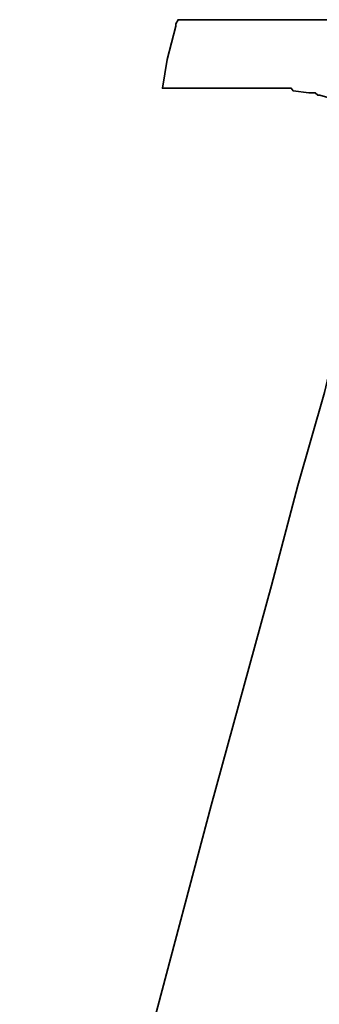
# Model space of a CAD drawing. Header units: millimetres. Extents: x -115 to 753, y -125 to 121.
# Tile 80 of 96: x 479.688 to 480.249, y 5.518 to 7.358. Entities that reach past the tile are written whole.
import ezdxf

# ---------------------------------------------------------------- set-up
doc = ezdxf.new("R2010")
doc.units = ezdxf.units.MM
doc.layers.add('DIM', color=4, linetype='Continuous')
doc.layers.add('layer 1', color=7, linetype='Continuous')

# ---------------------------------------------------------------- blocks, each defined once
blk = doc.blocks.new('TBI MOTION logo(完整正式版)')
at = {"layer": 'layer 1', "color": 22, "lineweight": 35}
blk.add_open_spline([(-40.59125, -7.943749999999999), (-40.59125, -7.943749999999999), (-40.97375, -7.943749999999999), (-40.97375, -7.943749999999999), (-40.97375, -7.943749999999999), (-40.97375, -7.943749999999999), (-41.38125, -7.943749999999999), (-41.38125, -7.943749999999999), (-41.38125, -7.943749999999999), (-41.38125, -7.943749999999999), (-41.54874999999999, -7.943749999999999), (-41.54874999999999, -7.943749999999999), (-41.54874999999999, -7.943749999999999), (-41.54874999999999, -7.943749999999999), (-41.59875, -7.943749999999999), (-41.59875, -7.943749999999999), (-41.59875, -7.943749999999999), (-41.59875, -7.943749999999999), (-41.88374999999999, -7.943749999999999), (-41.88374999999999, -7.943749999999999), (-41.88374999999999, -7.943749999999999), (-41.88374999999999, -7.943749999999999), (-41.90875, -7.91875), (-41.90875, -7.91875), (-41.90875, -7.91875), (-41.90875, -7.91875), (-42.19875, -7.871249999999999), (-42.19875, -7.871249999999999), (-42.19875, -7.871249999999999), (-42.19875, -7.871249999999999), (-42.43875, -7.82375), (-42.43875, -7.82375), (-42.43875, -7.82375), (-42.43875, -7.82375), (-42.45875, -7.82375), (-42.45875, -7.82375), (-42.45875, -7.82375), (-42.45875, -7.82375), (-42.48624999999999, -7.82375), (-42.48624999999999, -7.82375), (-42.48624999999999, -7.82375), (-42.48624999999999, -7.82375), (-42.67625, -7.723749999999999), (-42.67625, -7.723749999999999), (-42.67625, -7.723749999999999), (-42.67625, -7.723749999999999), (-42.70125, -7.70375), (-42.70125, -7.70375), (-42.70125, -7.70375), (-42.70125, -7.70375), (-42.72375, -7.678749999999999), (-42.72375, -7.678749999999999), (-42.72375, -7.678749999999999), (-42.72375, -7.678749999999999), (-42.86875, -7.488749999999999), (-42.86875, -7.488749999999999), (-42.86875, -7.488749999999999), (-42.86875, -7.488749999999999), (-42.89374999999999, -7.438749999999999), (-42.89374999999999, -7.438749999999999), (-42.89374999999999, -7.438749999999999), (-42.89374999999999, -7.438749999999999), (-42.91875, -7.388749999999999), (-42.91875, -7.388749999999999), (-42.91875, -7.388749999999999), (-42.91875, -7.388749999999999), (-42.93874999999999, -7.12875), (-42.93874999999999, -7.12875), (-42.93874999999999, -7.12875), (-42.93874999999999, -7.12875), (-42.96375, -7.103749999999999), (-42.96375, -7.103749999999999), (-42.96375, -7.103749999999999), (-42.96375, -7.103749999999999), (-42.96375, -7.053749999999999), (-42.96375, -7.053749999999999), (-42.96375, -7.053749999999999), (-42.96375, -7.053749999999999), (-42.96375, -7.00875), (-42.96375, -7.00875), (-42.96375, -7.00875), (-42.96375, -7.00875), (-42.91875, -6.69625), (-42.91875, -6.69625), (-42.91875, -6.69625), (-42.91875, -6.69625), (-42.91875, -6.62375), (-42.91875, -6.62375), (-42.91875, -6.62375), (-42.91875, -6.62375), (-42.91875, -6.59625), (-42.91875, -6.59625), (-42.91875, -6.59625), (-42.91875, -6.59625), (-42.91875, -6.57375), (-42.91875, -6.57375), (-42.91875, -6.57375), (-42.91875, -6.57375), (-42.91875, -6.528749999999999), (-42.91875, -6.528749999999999), (-42.91875, -6.528749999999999), (-42.91875, -6.528749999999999), (-42.89374999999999, -6.50375), (-42.89374999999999, -6.50375), (-42.89374999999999, -6.50375), (-42.89374999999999, -6.50375), (-42.84374999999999, -6.38375), (-42.84374999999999, -6.38375), (-42.84374999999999, -6.38375), (-42.84374999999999, -6.38375), (-42.84374999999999, -6.358749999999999), (-42.84374999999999, -6.358749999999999), (-42.84374999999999, -6.358749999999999), (-42.84374999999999, -6.358749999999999), (-42.74625, -6.143749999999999), (-42.74625, -6.143749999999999), (-42.74625, -6.143749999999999), (-42.74625, -6.143749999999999), (-42.70125, -5.853749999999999), (-42.70125, -5.853749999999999), (-42.70125, -5.853749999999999), (-42.70125, -5.853749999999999), (-42.60374999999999, -5.47125), (-42.60374999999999, -5.47125), (-42.60374999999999, -5.47125), (-42.60374999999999, -5.47125), (-42.60374999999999, -5.44875), (-42.60374999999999, -5.44875), (-42.60374999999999, -5.44875), (-42.60374999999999, -5.44875), (-42.38875, -4.678749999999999), (-42.38875, -4.678749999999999), (-42.38875, -4.678749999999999), (-42.38875, -4.678749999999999), (-42.36375, -4.653749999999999), (-42.36375, -4.653749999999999), (-42.36375, -4.653749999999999), (-42.36375, -4.653749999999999), (-42.12375, -3.69625), (-42.12375, -3.69625), (-42.12375, -3.69625), (-42.12375, -3.69625), (-42.12375, -3.67374), (-42.12375, -3.67374), (-42.12375, -3.67374), (-42.12375, -3.67374), (-41.78875, -2.593739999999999), (-41.78875, -2.593739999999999), (-41.78875, -2.593739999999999), (-41.78875, -2.593739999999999), (-41.18875, -0.19375), (-41.18875, -0.19375), (-41.18875, -0.19375), (-41.18875, -0.19375), (-40.54375, 2.20624), (-40.54375, 2.20624), (-40.54375, 2.20624), (-40.54375, 2.20624), (-40.25374999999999, 3.308749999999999), (-40.25374999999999, 3.308749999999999), (-40.25374999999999, 3.308749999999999), (-40.25374999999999, 3.308749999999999), (-39.98875, 4.27125), (-39.98875, 4.27125), (-39.98875, 4.27125), (-39.98875, 4.27125), (-39.77375, 5.131249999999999), (-39.77375, 5.131249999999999), (-39.77375, 5.131249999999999), (-39.77375, 5.131249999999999), (-39.67875, 5.47125), (-39.67875, 5.47125), (-39.67875, 5.47125), (-39.67875, 5.47125), (-39.60375, 5.756249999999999), (-39.60375, 5.756249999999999), (-39.60375, 5.756249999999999), (-39.60375, 5.756249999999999), (-39.60375, 5.78125), (-39.60375, 5.78125), (-39.60375, 5.78125), (-39.60375, 5.78125), (-39.50875, 5.97125), (-39.50875, 5.97125), (-39.50875, 5.97125), (-39.50875, 5.97125), (-39.50875, 6.138749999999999), (-39.50875, 6.138749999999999), (-39.50875, 6.138749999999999), (-39.50875, 6.138749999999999), (-39.48625, 6.166249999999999), (-39.48625, 6.166249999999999), (-39.48625, 6.166249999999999), (-39.48625, 6.166249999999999), (-39.46125, 6.286249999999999), (-39.46125, 6.286249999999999), (-39.46125, 6.286249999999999), (-39.46125, 6.286249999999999), (-39.46125, 6.426249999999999), (-39.46125, 6.426249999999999), (-39.46125, 6.426249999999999), (-39.46125, 6.426249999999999), (-39.41375, 6.426249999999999), (-39.41375, 6.426249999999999), (-39.41375, 6.426249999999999), (-39.41375, 6.426249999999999), (-39.29375, 6.69125), (-39.29375, 6.69125), (-39.29375, 6.69125), (-39.29375, 6.69125), (-39.26875, 6.741249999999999), (-39.26875, 6.741249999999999), (-39.26875, 6.741249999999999), (-39.26875, 6.741249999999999), (-39.24375, 6.76625), (-39.24375, 6.76625), (-39.24375, 6.76625), (-39.24375, 6.76625), (-38.98375, 7.006239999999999), (-38.98375, 7.006239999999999), (-38.98375, 7.006239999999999), (-38.98375, 7.006239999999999), (-38.95625, 7.026239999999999), (-38.95625, 7.026239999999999), (-38.95625, 7.026239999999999), (-38.95625, 7.026239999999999), (-38.78875, 7.126239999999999), (-38.78875, 7.126239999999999), (-38.78875, 7.126239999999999), (-38.78875, 7.126239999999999), (-38.76375, 7.126239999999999), (-38.76375, 7.126239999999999), (-38.76375, 7.126239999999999), (-38.76375, 7.126239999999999), (-38.74375, 7.126239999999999), (-38.74375, 7.126239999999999), (-38.74375, 7.126239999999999), (-38.74375, 7.126239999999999), (-38.52875, 7.171249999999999), (-38.52875, 7.171249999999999), (-38.52875, 7.171249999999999), (-38.52875, 7.171249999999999), (-38.52875, 7.196239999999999), (-38.52875, 7.196239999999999), (-38.52875, 7.196239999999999), (-38.52875, 7.196239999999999), (-38.50375, 7.196239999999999), (-38.50375, 7.196239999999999), (-38.50375, 7.196239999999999), (-38.50375, 7.196239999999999), (-38.26125, 7.21875), (-38.26125, 7.21875), (-38.26125, 7.21875), (-38.26125, 7.21875), (-38.23875000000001, 7.246239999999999), (-38.23875000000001, 7.246239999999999), (-38.23875000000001, 7.246239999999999), (-38.23875000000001, 7.246239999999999), (-38.21625, 7.246239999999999), (-38.21625, 7.246239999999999), (-38.21625, 7.246239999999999), (-38.21625, 7.246239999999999), (-38.18875, 7.246239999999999), (-38.18875, 7.246239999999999), (-38.18875, 7.246239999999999), (-38.18875, 7.246239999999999), (-37.90375, 7.246239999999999), (-37.90375, 7.246239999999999), (-37.90375, 7.246239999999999), (-37.90375, 7.246239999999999), (-37.85375, 7.246239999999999), (-37.85375, 7.246239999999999), (-37.85375, 7.246239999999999), (-37.85375, 7.246239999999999), (-37.75875, 7.246239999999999), (-37.75875, 7.246239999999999), (-37.75875, 7.246239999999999), (-37.75875, 7.246239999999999), (-37.42375, 7.246239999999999), (-37.42375, 7.246239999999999), (-37.42375, 7.246239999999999), (-37.42375, 7.246239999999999), (-37.08875, 7.246239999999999), (-37.08875, 7.246239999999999), (-37.08875, 7.246239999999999), (-37.08875, 7.246239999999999), (-37.06375, 7.246239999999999), (-37.06375, 7.246239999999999), (-37.06375, 7.246239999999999), (-37.06375, 7.246239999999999), (-37.06375, 7.266239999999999), (-37.06375, 7.266239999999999), (-37.06375, 7.266239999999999), (-37.06375, 7.266239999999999), (-37.03875, 7.291249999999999), (-37.03875, 7.291249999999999), (-37.03875, 7.291249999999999), (-37.03875, 7.291249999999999), (-37.03875, 7.31625), (-37.03875, 7.31625), (-37.03875, 7.31625), (-37.03875, 7.31625), (-36.94125, 7.676249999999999), (-36.94125, 7.676249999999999), (-36.94125, 7.676249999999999), (-36.94125, 7.676249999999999), (-36.86875, 7.98625), (-36.86875, 7.98625), (-36.86875, 7.98625), (-36.86875, 7.98625), (-36.98875000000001, 7.98625), (-36.98875000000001, 7.98625), (-36.98875000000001, 7.98625), (-36.98875000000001, 7.98625), (-37.42375, 7.98625), (-37.42375, 7.98625), (-37.42375, 7.98625), (-37.42375, 7.98625), (-37.94875, 7.98625), (-37.94875, 7.98625), (-37.94875, 7.98625), (-37.94875, 7.98625), (-38.57375, 7.98625), (-38.57375, 7.98625), (-38.57375, 7.98625), (-38.57375, 7.98625), (-39.29375, 7.98625), (-39.29375, 7.98625), (-39.29375, 7.98625), (-39.29375, 7.98625), (-40.82875, 7.98625), (-40.82875, 7.98625), (-40.82875, 7.98625), (-40.82875, 7.98625), (-42.36375, 7.98625), (-42.36375, 7.98625), (-42.36375, 7.98625), (-42.36375, 7.98625), (-43.08375, 7.98625), (-43.08375, 7.98625), (-43.08375, 7.98625), (-43.08375, 7.98625), (-43.70875, 7.98625), (-43.70875, 7.98625), (-43.70875, 7.98625), (-43.70875, 7.98625), (-44.23375, 7.98625), (-44.23375, 7.98625), (-44.23375, 7.98625), (-44.23375, 7.98625), (-44.66875, 7.98625), (-44.66875, 7.98625), (-44.66875, 7.98625), (-44.66875, 7.98625), (-44.88375, 7.98625), (-44.88375, 7.98625), (-44.88375, 7.98625), (-44.88375, 7.98625), (-44.90874999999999, 7.94125), (-44.90874999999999, 7.94125), (-44.90874999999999, 7.94125), (-44.90874999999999, 7.94125), (-44.90874999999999, 7.916249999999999), (-44.90874999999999, 7.916249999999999), (-44.90874999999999, 7.916249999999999), (-44.90874999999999, 7.916249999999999), (-45.00375, 7.55625), (-45.00375, 7.55625), (-45.00375, 7.55625), (-45.00375, 7.55625), (-45.05374999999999, 7.246239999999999), (-45.05374999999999, 7.246239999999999), (-45.05374999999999, 7.246239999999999), (-45.05374999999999, 7.246239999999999), (-44.61875, 7.246239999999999), (-44.61875, 7.246239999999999), (-44.61875, 7.246239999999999), (-44.61875, 7.246239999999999), (-44.11375, 7.246239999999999), (-44.11375, 7.246239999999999), (-44.11375, 7.246239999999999), (-44.11375, 7.246239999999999), (-43.99375, 7.246239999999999), (-43.99375, 7.246239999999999), (-43.99375, 7.246239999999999), (-43.99375, 7.246239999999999), (-43.94625, 7.246239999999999), (-43.94625, 7.246239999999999), (-43.94625, 7.246239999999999), (-43.94625, 7.246239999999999), (-43.92374, 7.246239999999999), (-43.92374, 7.246239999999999), (-43.92374, 7.246239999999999), (-43.92374, 7.246239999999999), (-43.65874999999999, 7.246239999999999), (-43.65874999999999, 7.246239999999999), (-43.65874999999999, 7.246239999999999), (-43.65874999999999, 7.246239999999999), (-43.63875, 7.21875), (-43.63875, 7.21875), (-43.63875, 7.21875), (-43.63875, 7.21875), (-43.46874999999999, 7.196239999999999), (-43.46874999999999, 7.196239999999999), (-43.46874999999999, 7.196239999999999), (-43.46874999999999, 7.196239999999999), (-43.39875, 7.196239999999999), (-43.39875, 7.196239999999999), (-43.39875, 7.196239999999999), (-43.39875, 7.196239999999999), (-43.37125, 7.171249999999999), (-43.37125, 7.171249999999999), (-43.37125, 7.171249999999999), (-43.37125, 7.171249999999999), (-43.34875, 7.171249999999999), (-43.34875, 7.171249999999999), (-43.34875, 7.171249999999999), (-43.34875, 7.171249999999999), (-43.20375, 7.126239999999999), (-43.20375, 7.126239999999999), (-43.20375, 7.126239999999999), (-43.20375, 7.126239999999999), (-43.05875, 7.076239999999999), (-43.05875, 7.076239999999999), (-43.05875, 7.076239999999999), (-43.05875, 7.076239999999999), (-43.01375, 7.076239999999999), (-43.01375, 7.076239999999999), (-43.01375, 7.076239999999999), (-43.01375, 7.076239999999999), (-42.98875, 7.026239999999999), (-42.98875, 7.026239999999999), (-42.98875, 7.026239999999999), (-42.98875, 7.026239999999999), (-42.79874999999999, 6.86125), (-42.79874999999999, 6.86125), (-42.79874999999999, 6.86125), (-42.79874999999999, 6.86125), (-42.77375, 6.81125), (-42.77375, 6.81125), (-42.77375, 6.81125), (-42.77375, 6.81125), (-42.74625, 6.76625), (-42.74625, 6.76625), (-42.74625, 6.76625), (-42.74625, 6.76625), (-42.72375, 6.47625), (-42.72375, 6.47625), (-42.72375, 6.47625), (-42.72375, 6.47625), (-42.70125, 6.45124), (-42.70125, 6.45124), (-42.70125, 6.45124), (-42.70125, 6.45124), (-42.70125, 6.426249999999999), (-42.70125, 6.426249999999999), (-42.70125, 6.426249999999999), (-42.70125, 6.426249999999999), (-42.72375, 6.40625), (-42.72375, 6.40625), (-42.72375, 6.40625), (-42.72375, 6.40625), (-42.74625, 5.97125), (-42.74625, 5.97125), (-42.74625, 5.97125), (-42.74625, 5.97125), (-42.74625, 5.94625), (-42.74625, 5.94625), (-42.74625, 5.94625), (-42.74625, 5.94625), (-42.74625, 5.926249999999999), (-42.74625, 5.926249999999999), (-42.74625, 5.926249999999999), (-42.74625, 5.926249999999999), (-42.77375, 5.876249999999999), (-42.77375, 5.876249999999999), (-42.77375, 5.876249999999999), (-42.77375, 5.876249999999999), (-42.81875, 5.80625), (-42.81875, 5.80625), (-42.81875, 5.80625), (-42.81875, 5.80625), (-42.86875, 5.63625), (-42.86875, 5.63625), (-42.86875, 5.63625), (-42.86875, 5.63625), (-42.91875, 5.39625), (-42.91875, 5.39625), (-42.91875, 5.39625), (-42.91875, 5.39625), (-42.91875, 5.37124), (-42.91875, 5.37124), (-42.91875, 5.37124), (-42.91875, 5.37124), (-43.01375, 5.10874), (-43.01375, 5.10874), (-43.01375, 5.10874), (-43.01375, 5.10874), (-43.10875, 4.771239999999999), (-43.10875, 4.771239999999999), (-43.10875, 4.771239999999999), (-43.10875, 4.771239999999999), (-43.29875, 3.956249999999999), (-43.29875, 3.956249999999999), (-43.29875, 3.956249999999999), (-43.29875, 3.956249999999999), (-43.58875, 2.951249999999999), (-43.58875, 2.951249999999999), (-43.58875, 2.951249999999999), (-43.58875, 2.951249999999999), (-43.87375, 1.87125), (-43.87375, 1.87125), (-43.87375, 1.87125), (-43.87375, 1.87125), (-44.52625, -0.50374), (-44.52625, -0.50374), (-44.52625, -0.50374), (-44.52625, -0.50374), (-45.14874999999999, -2.853749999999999), (-45.14874999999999, -2.853749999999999), (-45.14874999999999, -2.853749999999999), (-45.14874999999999, -2.853749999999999), (-45.43375, -3.95875), (-45.43375, -3.95875), (-45.43375, -3.95875), (-45.43375, -3.95875), (-45.69874999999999, -4.96875), (-45.69874999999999, -4.96875), (-45.69874999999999, -4.96875), (-45.69874999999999, -4.96875), (-45.91375, -5.78375), (-45.91375, -5.78375), (-45.91375, -5.78375), (-45.91375, -5.78375), (-46.01374999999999, -6.11875), (-46.01374999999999, -6.11875), (-46.01374999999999, -6.11875), (-46.01374999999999, -6.11875), (-46.01374999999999, -6.143749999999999), (-46.01374999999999, -6.143749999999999), (-46.01374999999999, -6.143749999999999), (-46.01374999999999, -6.143749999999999), (-46.10875, -6.40875), (-46.10875, -6.40875), (-46.10875, -6.40875), (-46.10875, -6.40875), (-46.15375, -6.648749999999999), (-46.15375, -6.648749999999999), (-46.15375, -6.648749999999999), (-46.15375, -6.648749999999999), (-46.20375, -6.83875), (-46.20375, -6.83875), (-46.20375, -6.83875), (-46.20375, -6.83875), (-46.22874999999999, -6.933749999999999), (-46.22874999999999, -6.933749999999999), (-46.22874999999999, -6.933749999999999), (-46.22874999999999, -6.933749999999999), (-46.22874999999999, -7.07875), (-46.22874999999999, -7.07875), (-46.22874999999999, -7.07875), (-46.22874999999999, -7.07875), (-46.27374999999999, -7.07875), (-46.27374999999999, -7.07875), (-46.27374999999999, -7.07875), (-46.27374999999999, -7.07875), (-46.39375, -7.34375), (-46.39375, -7.34375), (-46.39375, -7.34375), (-46.39375, -7.34375), (-46.39375, -7.36875), (-46.39375, -7.36875), (-46.39375, -7.36875), (-46.39375, -7.36875), (-46.42125, -7.388749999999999), (-46.42125, -7.388749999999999), (-46.42125, -7.388749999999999), (-46.42125, -7.388749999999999), (-46.68375, -7.678749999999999), (-46.68375, -7.678749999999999), (-46.68375, -7.678749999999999), (-46.68375, -7.678749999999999), (-46.70875, -7.70375), (-46.70875, -7.70375), (-46.70875, -7.70375), (-46.70875, -7.70375), (-46.75374999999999, -7.723749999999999), (-46.75374999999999, -7.723749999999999), (-46.75374999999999, -7.723749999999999), (-46.75374999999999, -7.723749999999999), (-47.08874999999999, -7.871249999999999), (-47.08874999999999, -7.871249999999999), (-47.08874999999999, -7.871249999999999), (-47.08874999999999, -7.871249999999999), (-47.11625, -7.871249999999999), (-47.11625, -7.871249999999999), (-47.11625, -7.871249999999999), (-47.11625, -7.871249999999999), (-47.13875, -7.893749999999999), (-47.13875, -7.893749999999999), (-47.13875, -7.893749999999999), (-47.13875, -7.893749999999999), (-47.56874999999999, -7.91875), (-47.56874999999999, -7.91875), (-47.56874999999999, -7.91875), (-47.56874999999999, -7.91875), (-47.59624999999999, -7.943749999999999), (-47.59624999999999, -7.943749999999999), (-47.59624999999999, -7.943749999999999), (-47.59624999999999, -7.943749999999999), (-47.64375, -7.943749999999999), (-47.64375, -7.943749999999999), (-47.64375, -7.943749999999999), (-47.64375, -7.943749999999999), (-47.73625, -7.943749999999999), (-47.73625, -7.943749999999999), (-47.73625, -7.943749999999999), (-47.73625, -7.943749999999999), (-48.07375, -7.943749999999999), (-48.07375, -7.943749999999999), (-48.07375, -7.943749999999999), (-48.07375, -7.943749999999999), (-48.36125, -7.943749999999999), (-48.36125, -7.943749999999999), (-48.36125, -7.943749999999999), (-48.36125, -7.943749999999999), (-48.36125, -7.966249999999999), (-48.36125, -7.966249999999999), (-48.36125, -7.966249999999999), (-48.36125, -7.966249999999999), (-48.36125, -7.991249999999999), (-48.36125, -7.991249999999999), (-48.36125, -7.991249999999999), (-48.36125, -7.991249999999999), (-48.38875, -8.013749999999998), (-48.38875, -8.013749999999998), (-48.38875, -8.013749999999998), (-48.38875, -8.013749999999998), (-48.50875, -8.34875), (-48.50875, -8.34875), (-48.50875, -8.34875), (-48.50875, -8.34875), (-48.55375, -8.68625), (-48.55375, -8.68625), (-48.55375, -8.68625), (-48.55375, -8.68625), (-48.45875, -8.68625), (-48.45875, -8.68625), (-48.45875, -8.68625), (-48.45875, -8.68625), (-48.07375, -8.68625), (-48.07375, -8.68625), (-48.07375, -8.68625), (-48.07375, -8.68625), (-47.52374999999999, -8.68625), (-47.52374999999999, -8.68625), (-47.52374999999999, -8.68625), (-47.52374999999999, -8.68625), (-46.92375, -8.68625), (-46.92375, -8.68625), (-46.92375, -8.68625), (-46.92375, -8.68625), (-46.25375, -8.68625), (-46.25375, -8.68625), (-46.25375, -8.68625), (-46.25375, -8.68625), (-46.20375, -8.68625), (-46.20375, -8.68625), (-46.20375, -8.68625), (-46.20375, -8.68625), (-44.71375, -8.68625), (-44.71375, -8.68625), (-44.71375, -8.68625), (-44.71375, -8.68625), (-43.22874999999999, -8.68625), (-43.22874999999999, -8.68625), (-43.22874999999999, -8.68625), (-43.22874999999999, -8.68625), (-42.55875, -8.68625), (-42.55875, -8.68625), (-42.55875, -8.68625), (-42.55875, -8.68625), (-42.50874999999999, -8.68625), (-42.50874999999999, -8.68625), (-42.50874999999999, -8.68625), (-42.50874999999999, -8.68625), (-41.93375, -8.68625), (-41.93375, -8.68625), (-41.93375, -8.68625), (-41.93375, -8.68625), (-41.38125, -8.68625), (-41.38125, -8.68625), (-41.38125, -8.68625), (-41.38125, -8.68625), (-40.97375, -8.68625), (-40.97375, -8.68625), (-40.97375, -8.68625), (-40.97375, -8.68625), (-40.78125, -8.68625), (-40.78125, -8.68625), (-40.78125, -8.68625), (-40.78125, -8.68625), (-40.78125, -8.638749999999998), (-40.78125, -8.638749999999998), (-40.78125, -8.638749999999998), (-40.78125, -8.638749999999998), (-40.75874999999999, -8.638749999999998), (-40.75874999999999, -8.638749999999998), (-40.75874999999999, -8.638749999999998), (-40.75874999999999, -8.638749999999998), (-40.66374999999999, -8.27875), (-40.66374999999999, -8.27875), (-40.66374999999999, -8.27875), (-40.66374999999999, -8.27875), (-40.59125, -7.943749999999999), (-40.59125, -7.943749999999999)], degree=3, knots=[0, 0, 0, 0, 0.0055865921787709, 0.0055865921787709, 0.0055865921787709, 0.0055865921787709, 0.0111731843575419, 0.0111731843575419, 0.0111731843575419, 0.0111731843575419, 0.0167597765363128, 0.0167597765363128, 0.0167597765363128, 0.0167597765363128, 0.0223463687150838, 0.0223463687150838, 0.0223463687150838, 0.0223463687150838, 0.0279329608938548, 0.0279329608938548, 0.0279329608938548, 0.0279329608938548, 0.0335195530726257, 0.0335195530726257, 0.0335195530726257, 0.0335195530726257, 0.0391061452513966, 0.0391061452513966, 0.0391061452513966, 0.0391061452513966, 0.0446927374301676, 0.0446927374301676, 0.0446927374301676, 0.0446927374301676, 0.0502793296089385, 0.0502793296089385, 0.0502793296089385, 0.0502793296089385, 0.0558659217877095, 0.0558659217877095, 0.0558659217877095, 0.0558659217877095, 0.0614525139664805, 0.0614525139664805, 0.0614525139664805, 0.0614525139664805, 0.0670391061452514, 0.0670391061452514, 0.0670391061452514, 0.0670391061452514, 0.0726256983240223, 0.0726256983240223, 0.0726256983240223, 0.0726256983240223, 0.0782122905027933, 0.0782122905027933, 0.0782122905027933, 0.0782122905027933, 0.0837988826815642, 0.0837988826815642, 0.0837988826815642, 0.0837988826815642, 0.0893854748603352, 0.0893854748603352, 0.0893854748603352, 0.0893854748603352, 0.0949720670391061, 0.0949720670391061, 0.0949720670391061, 0.0949720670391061, 0.1005586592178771, 0.1005586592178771, 0.1005586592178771, 0.1005586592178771, 0.106145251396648, 0.106145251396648, 0.106145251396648, 0.106145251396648, 0.1117318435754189, 0.1117318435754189, 0.1117318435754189, 0.1117318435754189, 0.1173184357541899, 0.1173184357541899, 0.1173184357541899, 0.1173184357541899, 0.1229050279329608, 0.1229050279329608, 0.1229050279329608, 0.1229050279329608, 0.1284916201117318, 0.1284916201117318, 0.1284916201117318, 0.1284916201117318, 0.1340782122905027, 0.1340782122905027, 0.1340782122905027, 0.1340782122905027, 0.1396648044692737, 0.1396648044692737, 0.1396648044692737, 0.1396648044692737, 0.1452513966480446, 0.1452513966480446, 0.1452513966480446, 0.1452513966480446, 0.1508379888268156, 0.1508379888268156, 0.1508379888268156, 0.1508379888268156, 0.1564245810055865, 0.1564245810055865, 0.1564245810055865, 0.1564245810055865, 0.1620111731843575, 0.1620111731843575, 0.1620111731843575, 0.1620111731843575, 0.1675977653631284, 0.1675977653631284, 0.1675977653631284, 0.1675977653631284, 0.1731843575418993, 0.1731843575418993, 0.1731843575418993, 0.1731843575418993, 0.1787709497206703, 0.1787709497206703, 0.1787709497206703, 0.1787709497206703, 0.1843575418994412, 0.1843575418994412, 0.1843575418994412, 0.1843575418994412, 0.1899441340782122, 0.1899441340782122, 0.1899441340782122, 0.1899441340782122, 0.1955307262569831, 0.1955307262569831, 0.1955307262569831, 0.1955307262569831, 0.2011173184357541, 0.2011173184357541, 0.2011173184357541, 0.2011173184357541, 0.206703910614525, 0.206703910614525, 0.206703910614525, 0.206703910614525, 0.2122905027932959, 0.2122905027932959, 0.2122905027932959, 0.2122905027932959, 0.2178770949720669, 0.2178770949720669, 0.2178770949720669, 0.2178770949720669, 0.2234636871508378, 0.2234636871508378, 0.2234636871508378, 0.2234636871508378, 0.2290502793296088, 0.2290502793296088, 0.2290502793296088, 0.2290502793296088, 0.2346368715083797, 0.2346368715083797, 0.2346368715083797, 0.2346368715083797, 0.2402234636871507, 0.2402234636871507, 0.2402234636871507, 0.2402234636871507, 0.2458100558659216, 0.2458100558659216, 0.2458100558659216, 0.2458100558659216, 0.2513966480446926, 0.2513966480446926, 0.2513966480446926, 0.2513966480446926, 0.2569832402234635, 0.2569832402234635, 0.2569832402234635, 0.2569832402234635, 0.2625698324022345, 0.2625698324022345, 0.2625698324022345, 0.2625698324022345, 0.2681564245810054, 0.2681564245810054, 0.2681564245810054, 0.2681564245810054, 0.2737430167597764, 0.2737430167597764, 0.2737430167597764, 0.2737430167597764, 0.2793296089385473, 0.2793296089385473, 0.2793296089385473, 0.2793296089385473, 0.2849162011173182, 0.2849162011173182, 0.2849162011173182, 0.2849162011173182, 0.2905027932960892, 0.2905027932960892, 0.2905027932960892, 0.2905027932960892, 0.2960893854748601, 0.2960893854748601, 0.2960893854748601, 0.2960893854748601, 0.3016759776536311, 0.3016759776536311, 0.3016759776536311, 0.3016759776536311, 0.3072625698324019, 0.3072625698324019, 0.3072625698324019, 0.3072625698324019, 0.312849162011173, 0.312849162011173, 0.312849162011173, 0.312849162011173, 0.3184357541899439, 0.3184357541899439, 0.3184357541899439, 0.3184357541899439, 0.3240223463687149, 0.3240223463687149, 0.3240223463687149, 0.3240223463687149, 0.3296089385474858, 0.3296089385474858, 0.3296089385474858, 0.3296089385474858, 0.3351955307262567, 0.3351955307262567, 0.3351955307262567, 0.3351955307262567, 0.3407821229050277, 0.3407821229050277, 0.3407821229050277, 0.3407821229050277, 0.3463687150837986, 0.3463687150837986, 0.3463687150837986, 0.3463687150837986, 0.3519553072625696, 0.3519553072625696, 0.3519553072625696, 0.3519553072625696, 0.3575418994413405, 0.3575418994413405, 0.3575418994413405, 0.3575418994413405, 0.3631284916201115, 0.3631284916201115, 0.3631284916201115, 0.3631284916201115, 0.3687150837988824, 0.3687150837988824, 0.3687150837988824, 0.3687150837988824, 0.3743016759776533, 0.3743016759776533, 0.3743016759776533, 0.3743016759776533, 0.3798882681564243, 0.3798882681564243, 0.3798882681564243, 0.3798882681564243, 0.3854748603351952, 0.3854748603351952, 0.3854748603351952, 0.3854748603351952, 0.3910614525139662, 0.3910614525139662, 0.3910614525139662, 0.3910614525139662, 0.3966480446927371, 0.3966480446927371, 0.3966480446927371, 0.3966480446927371, 0.4022346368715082, 0.4022346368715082, 0.4022346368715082, 0.4022346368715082, 0.407821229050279, 0.407821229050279, 0.407821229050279, 0.407821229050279, 0.4134078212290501, 0.4134078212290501, 0.4134078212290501, 0.4134078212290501, 0.4189944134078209, 0.4189944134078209, 0.4189944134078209, 0.4189944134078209, 0.4245810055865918, 0.4245810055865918, 0.4245810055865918, 0.4245810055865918, 0.4301675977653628, 0.4301675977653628, 0.4301675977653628, 0.4301675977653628, 0.4357541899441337, 0.4357541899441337, 0.4357541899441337, 0.4357541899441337, 0.4413407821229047, 0.4413407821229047, 0.4413407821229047, 0.4413407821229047, 0.4469273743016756, 0.4469273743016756, 0.4469273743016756, 0.4469273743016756, 0.4525139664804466, 0.4525139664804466, 0.4525139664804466, 0.4525139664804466, 0.4581005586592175, 0.4581005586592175, 0.4581005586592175, 0.4581005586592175, 0.4636871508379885, 0.4636871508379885, 0.4636871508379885, 0.4636871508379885, 0.4692737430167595, 0.4692737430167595, 0.4692737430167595, 0.4692737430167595, 0.4748603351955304, 0.4748603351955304, 0.4748603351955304, 0.4748603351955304, 0.4804469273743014, 0.4804469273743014, 0.4804469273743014, 0.4804469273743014, 0.4860335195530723, 0.4860335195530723, 0.4860335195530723, 0.4860335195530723, 0.4916201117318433, 0.4916201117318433, 0.4916201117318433, 0.4916201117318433, 0.4972067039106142, 0.4972067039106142, 0.4972067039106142, 0.4972067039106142, 0.5027932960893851, 0.5027932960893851, 0.5027932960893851, 0.5027932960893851, 0.508379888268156, 0.508379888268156, 0.508379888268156, 0.508379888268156, 0.513966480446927, 0.513966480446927, 0.513966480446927, 0.513966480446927, 0.519553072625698, 0.519553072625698, 0.519553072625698, 0.519553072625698, 0.525139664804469, 0.525139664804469, 0.525139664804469, 0.525139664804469, 0.53072625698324, 0.53072625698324, 0.53072625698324, 0.53072625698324, 0.536312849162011, 0.536312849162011, 0.536312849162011, 0.536312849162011, 0.541899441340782, 0.541899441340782, 0.541899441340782, 0.541899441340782, 0.547486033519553, 0.547486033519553, 0.547486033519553, 0.547486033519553, 0.553072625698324, 0.553072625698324, 0.553072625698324, 0.553072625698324, 0.558659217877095, 0.558659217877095, 0.558659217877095, 0.558659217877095, 0.564245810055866, 0.564245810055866, 0.564245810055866, 0.564245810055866, 0.569832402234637, 0.569832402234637, 0.569832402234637, 0.569832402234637, 0.575418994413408, 0.575418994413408, 0.575418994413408, 0.575418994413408, 0.581005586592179, 0.581005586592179, 0.581005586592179, 0.581005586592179, 0.58659217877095, 0.58659217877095, 0.58659217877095, 0.58659217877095, 0.592178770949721, 0.592178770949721, 0.592178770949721, 0.592178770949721, 0.5977653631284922, 0.5977653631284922, 0.5977653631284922, 0.5977653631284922, 0.603351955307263, 0.603351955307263, 0.603351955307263, 0.603351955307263, 0.608938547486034, 0.608938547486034, 0.608938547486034, 0.608938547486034, 0.6145251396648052, 0.6145251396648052, 0.6145251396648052, 0.6145251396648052, 0.6201117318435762, 0.6201117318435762, 0.6201117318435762, 0.6201117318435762, 0.6256983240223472, 0.6256983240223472, 0.6256983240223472, 0.6256983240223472, 0.631284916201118, 0.631284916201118, 0.631284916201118, 0.631284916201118, 0.6368715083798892, 0.6368715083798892, 0.6368715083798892, 0.6368715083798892, 0.6424581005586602, 0.6424581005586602, 0.6424581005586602, 0.6424581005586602, 0.6480446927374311, 0.6480446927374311, 0.6480446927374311, 0.6480446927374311, 0.6536312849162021, 0.6536312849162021, 0.6536312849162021, 0.6536312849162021, 0.6592178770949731, 0.6592178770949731, 0.6592178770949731, 0.6592178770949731, 0.6648044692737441, 0.6648044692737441, 0.6648044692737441, 0.6648044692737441, 0.6703910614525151, 0.6703910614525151, 0.6703910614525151, 0.6703910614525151, 0.6759776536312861, 0.6759776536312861, 0.6759776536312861, 0.6759776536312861, 0.6815642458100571, 0.6815642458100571, 0.6815642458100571, 0.6815642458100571, 0.687150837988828, 0.687150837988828, 0.687150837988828, 0.687150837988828, 0.6927374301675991, 0.6927374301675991, 0.6927374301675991, 0.6927374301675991, 0.69832402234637, 0.69832402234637, 0.69832402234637, 0.69832402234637, 0.703910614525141, 0.703910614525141, 0.703910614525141, 0.703910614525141, 0.7094972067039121, 0.7094972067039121, 0.7094972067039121, 0.7094972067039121, 0.715083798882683, 0.715083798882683, 0.715083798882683, 0.715083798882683, 0.7206703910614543, 0.7206703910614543, 0.7206703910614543, 0.7206703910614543, 0.7262569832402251, 0.7262569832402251, 0.7262569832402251, 0.7262569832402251, 0.731843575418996, 0.731843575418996, 0.731843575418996, 0.731843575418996, 0.7374301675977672, 0.7374301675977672, 0.7374301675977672, 0.7374301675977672, 0.7430167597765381, 0.7430167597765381, 0.7430167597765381, 0.7430167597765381, 0.7486033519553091, 0.7486033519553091, 0.7486033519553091, 0.7486033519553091, 0.75418994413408, 0.75418994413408, 0.75418994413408, 0.75418994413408, 0.7597765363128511, 0.7597765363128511, 0.7597765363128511, 0.7597765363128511, 0.7653631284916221, 0.7653631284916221, 0.7653631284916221, 0.7653631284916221, 0.770949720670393, 0.770949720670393, 0.770949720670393, 0.770949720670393, 0.7765363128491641, 0.7765363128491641, 0.7765363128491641, 0.7765363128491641, 0.7821229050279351, 0.7821229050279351, 0.7821229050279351, 0.7821229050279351, 0.787709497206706, 0.787709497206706, 0.787709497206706, 0.787709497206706, 0.7932960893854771, 0.7932960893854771, 0.7932960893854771, 0.7932960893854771, 0.798882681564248, 0.798882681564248, 0.798882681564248, 0.798882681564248, 0.8044692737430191, 0.8044692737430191, 0.8044692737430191, 0.8044692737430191, 0.8100558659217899, 0.8100558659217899, 0.8100558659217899, 0.8100558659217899, 0.8156424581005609, 0.8156424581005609, 0.8156424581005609, 0.8156424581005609, 0.8212290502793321, 0.8212290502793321, 0.8212290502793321, 0.8212290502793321, 0.8268156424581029, 0.8268156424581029, 0.8268156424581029, 0.8268156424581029, 0.8324022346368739, 0.8324022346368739, 0.8324022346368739, 0.8324022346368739, 0.8379888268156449, 0.8379888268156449, 0.8379888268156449, 0.8379888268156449, 0.8435754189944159, 0.8435754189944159, 0.8435754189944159, 0.8435754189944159, 0.8491620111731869, 0.8491620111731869, 0.8491620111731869, 0.8491620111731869, 0.8547486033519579, 0.8547486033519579, 0.8547486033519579, 0.8547486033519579, 0.8603351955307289, 0.8603351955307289, 0.8603351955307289, 0.8603351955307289, 0.8659217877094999, 0.8659217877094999, 0.8659217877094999, 0.8659217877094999, 0.8715083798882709, 0.8715083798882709, 0.8715083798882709, 0.8715083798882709, 0.8770949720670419, 0.8770949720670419, 0.8770949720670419, 0.8770949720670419, 0.8826815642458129, 0.8826815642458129, 0.8826815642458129, 0.8826815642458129, 0.888268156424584, 0.888268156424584, 0.888268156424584, 0.888268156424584, 0.8938547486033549, 0.8938547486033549, 0.8938547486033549, 0.8938547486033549, 0.8994413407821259, 0.8994413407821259, 0.8994413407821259, 0.8994413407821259, 0.9050279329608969, 0.9050279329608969, 0.9050279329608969, 0.9050279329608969, 0.9106145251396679, 0.9106145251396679, 0.9106145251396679, 0.9106145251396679, 0.9162011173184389, 0.9162011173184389, 0.9162011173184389, 0.9162011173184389, 0.9217877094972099, 0.9217877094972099, 0.9217877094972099, 0.9217877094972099, 0.9273743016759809, 0.9273743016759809, 0.9273743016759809, 0.9273743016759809, 0.9329608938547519, 0.9329608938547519, 0.9329608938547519, 0.9329608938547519, 0.9385474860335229, 0.9385474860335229, 0.9385474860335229, 0.9385474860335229, 0.944134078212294, 0.944134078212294, 0.944134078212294, 0.944134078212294, 0.9497206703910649, 0.9497206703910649, 0.9497206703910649, 0.9497206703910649, 0.9553072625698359, 0.9553072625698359, 0.9553072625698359, 0.9553072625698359, 0.960893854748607, 0.960893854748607, 0.960893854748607, 0.960893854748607, 0.9664804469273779, 0.9664804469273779, 0.9664804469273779, 0.9664804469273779, 0.972067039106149, 0.972067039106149, 0.972067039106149, 0.972067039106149, 0.9776536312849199, 0.9776536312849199, 0.9776536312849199, 0.9776536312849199, 0.9832402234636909, 0.9832402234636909, 0.9832402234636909, 0.9832402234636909, 0.988826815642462, 0.988826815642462, 0.988826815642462, 0.988826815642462, 0.9944134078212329, 0.9944134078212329, 0.9944134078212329, 0.9944134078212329, 1, 1, 1, 1], dxfattribs=at)

msp = doc.modelspace()

# ---------------------------------------------------------------- block references
at = {"layer": 'DIM', "xscale": 0.1729727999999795, "yscale": 0.1729727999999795, "zscale": 0.1729727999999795}
msp.add_blockref('TBI MOTION logo(完整正式版)', (487.7485377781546, 5.97700432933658), dxfattribs=at)

doc.saveas('drawing.dxf')
